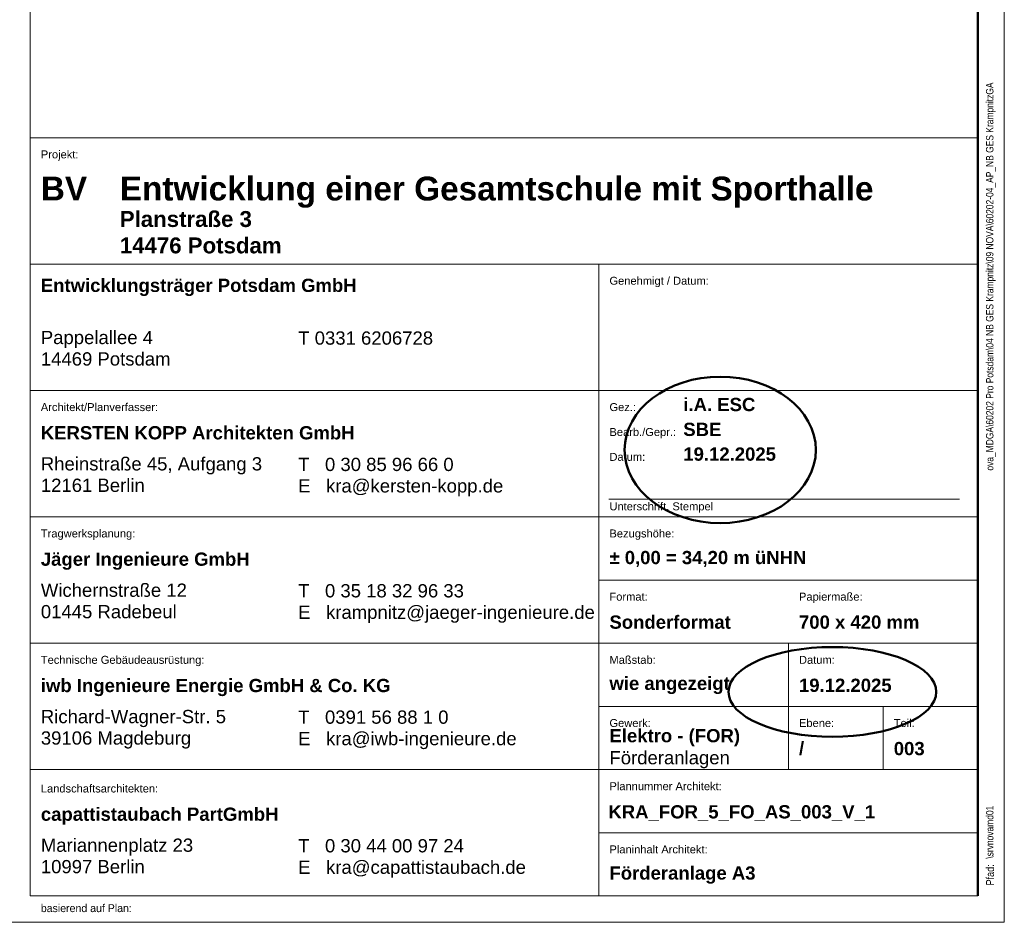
# Model space of a CAD drawing. Extents: x 294 to 994, y 7 to 427.
# Tile 26 of 33: x 807 to 994, y 7 to 178. Entities that reach past the tile are written whole.
import ezdxf
from ezdxf.lldxf.tags import DXFTag

# ---------------------------------------------------------------- set-up
doc = ezdxf.new("R2010")
doc.units = 0
for name, color, linetype, lineweight in [('iwb_Plankopf Linie', 7, 'Continuous', 13), ('iwb_Plankopf Rahmen', 7, 'Continuous', 35), ('iwb_Plankopf Text', 7, 'Continuous', 18), ('iwb_Rahmen', 7, 'Continuous', 50)]:
    doc.layers.add(name, color=color, linetype=linetype, lineweight=lineweight)
doc.layers.add('X_Geometrie', color=3, linetype='Continuous', lineweight=50, true_color=0x00ff00, plot=False)
doc.styles.add('Arial Narrow', font='ARIALN.TTF')
doc.styles.add('Plankopf', font='arial.ttf')
doc.styles.get("Standard").update_dxf_attribs({"font": 'arial.ttf'})
tags = doc.linetypes.add('Punkte_Nova', pattern=[4.8, 0.4, 0.2, -4, 0.2]).pattern_tags.tags
tags[10:11] = [DXFTag(74, 4), DXFTag(75, 0), DXFTag(340, '0'), DXFTag(46, 0.0), DXFTag(50, 0.0), DXFTag(44, 0.0), DXFTag(45, 0.0)]
tags[8:9] = [DXFTag(74, 4), DXFTag(75, 0), DXFTag(340, '0'), DXFTag(46, 0.0), DXFTag(50, 0.0), DXFTag(44, 0.0), DXFTag(45, 0.0)]
tags[6:7] = [DXFTag(74, 4), DXFTag(75, 0), DXFTag(340, '0'), DXFTag(46, 0.0), DXFTag(50, 0.0), DXFTag(44, 0.0), DXFTag(45, 0.0)]
tags[4:5] = [DXFTag(74, 4), DXFTag(75, 0), DXFTag(340, '0'), DXFTag(46, 0.0), DXFTag(50, 0.0), DXFTag(44, 0.0), DXFTag(45, 0.0)]

msp = doc.modelspace()

# ---------------------------------------------------------------- linework, layer by layer
at = {"layer": 'iwb_Plankopf Linie', "lineweight": 18, "ltscale": 0.18}
msp.add_line((809.07, 303.96), (809.07, 11.8), dxfattribs=at)
at = {"layer": 'iwb_Plankopf Linie', "ltscale": 0.13}
for p, q in [((989.07, 11.8), (989.07, 303.8)), ((809.07, 155.8), (989.07, 155.8)), ((809.07, 131.8), (989.07, 131.8)), ((917.07, 131.8), (917.07, 11.8)), ((809.07, 107.8), (989.07, 107.8)), ((809.07, 83.8), (989.07, 83.8)), ((917.07, 71.8), (989.07, 71.8)), ((809.07, 59.8), (989.07, 59.8)), ((953.07, 35.8), (953.07, 59.8)), ((917.07, 47.8), (989.07, 47.8)), ((971.07, 35.8), (971.07, 47.8)), ((809.07, 35.8), (989.07, 35.8)), ((917.07, 23.8), (989.07, 23.8)), ((809.07, 11.8), (989.07, 11.8))]:
    msp.add_line(p, q, dxfattribs=at)
at = {"layer": 'iwb_Plankopf Rahmen', "color": 8, "lineweight": 13, "ltscale": 0.13, "true_color": 0x808080}
msp.add_line((994.07, 426.8), (994.07, 6.8), dxfattribs=at)
at = {"layer": 'iwb_Plankopf Rahmen', "color": 7, "lineweight": 50, "ltscale": 0.5}
msp.add_line((989.07, 421.38), (989.07, 11.8), dxfattribs=at)
at = {"layer": 'iwb_Plankopf Rahmen', "ltscale": 0.35}
for p, q in [((989.07, 303.8), (989.07, 11.8)), ((989.07, 35.8), (989.07, 23.8))]:
    msp.add_line(p, q, dxfattribs=at)
at = {"layer": 'iwb_Plankopf Text', "linetype": 'Punkte_Nova', "ltscale": 0.18}
msp.add_line((985.59, 87.16), (918.95, 87.16), dxfattribs=at)
at = {"layer": 'iwb_Rahmen', "color": 8, "lineweight": 18, "ltscale": 0.18, "true_color": 0x808080}
msp.add_line((994.07, 6.8), (294.07, 6.8), dxfattribs=at)
at = {"layer": 'X_Geometrie', "color": 6, "ltscale": 0.5, "true_color": 0xff00ff}
for centre, major_axis, ratio in [((940.11, 96.53), (18.16, 0), 0.765432), ((961.41, 50.56), (19.73, 0), 0.431818)]:
    msp.add_ellipse(centre, major_axis=major_axis, ratio=ratio, dxfattribs=at)

# ---------------------------------------------------------------- texts
at = {"layer": 'iwb_Plankopf Text', "ltscale": 0.18, "insert": (990.6, 18.88), "char_height": 1.4, "attachment_point": 1, "rotation": 90, "line_spacing_factor": 1.002}
msp.add_mtext('{\\fArial Narrow;\\\\srvnovamd01\\Nova_MD\\TGA\\60202 Pro Potsdam\\04 NB GES Krampnitz\\09 NOVA\\60202-04_AP_NB GES Krampnitz\\TGA\\Förderanlagen\\Aufzug A3.n4m002KRA_FOR_5_FO_AS_003_P_-}', dxfattribs=at)
at = {"layer": 'iwb_Plankopf Text', "ltscale": 0.18, "attachment_point": 1, "style": 'Plankopf'}
for s, insert, char_height, line_spacing_factor in [('Projekt:', (811.07, 153.41), 1.51, 0.970891), ('\\fArial|b1|i0|c0|p34;BV', (811.07, 148.43), 4.531, 0.996218), ('\\fArial|b1|i0|c0|p34;Entwicklungsträger Potsdam GmbH', (811.07, 129.04), 2.5172, 0.996218), ('Genehmigt / Datum:', (919.07, 129.41), 1.5105, 0.970891), ('Pappelallee 4\\P14469 Potsdam', (811.07, 119.14), 2.5172, 0.970891), ('T 0331 6206728', (859.96, 119.03), 2.5172, 0.970891), ('Architekt/Planverfasser:', (811.07, 105.41), 1.5105, 0.970891), ('Gez.:', (919.07, 105.41), 1.51, 0.970891), ('\\fArial|b1|i0|c0|p34;KERSTEN KOPP Architekten GmbH', (811.07, 101.04), 2.5172, 0.996218), ('Bearb./Gepr.:', (919.07, 100.68), 1.5105, 0.970891), ('Rheinstraße 45, Aufgang 3\\P12161 Berlin', (811.07, 95.14), 2.5172, 0.970891), ('Datum:', (919.07, 95.96), 1.51, 0.970891), ('T   0 30 85 96 66 0\\PE   kra@kersten-kopp.de', (859.96, 95.03), 2.5172, 0.970891), ('Unterschrift, Stempel', (919.07, 86.56), 1.5105, 0.970891), ('Tragwerksplanung:', (811.07, 81.41), 1.5105, 0.970891), ('Bezugshöhe:', (919.07, 81.41), 1.5105, 0.970891), ('\\fArial|b1|i0|c0|p34;Jäger Ingenieure GmbH', (811.07, 77.04), 2.5172, 0.996218), ('Wichernstraße 12\\P01445 Radebeul', (811.07, 71.14), 2.5172, 0.970891), ('T   0 35 18 32 96 33\\PE   krampnitz@jaeger-ingenieure.de', (859.96, 71.03), 2.5172, 0.970891), ('Format:', (919.07, 69.41), 1.51, 0.970891), ('Papiermaße:', (955.07, 69.41), 1.5105, 0.970891), ('Technische Gebäudeausrüstung:', (811.07, 57.41), 1.5105, 0.970891), ('Maßstab:', (919.07, 57.41), 1.51, 0.970891), ('Datum:', (955.07, 57.41), 1.51, 0.970891), ('\\fArial|b1|i0|c0|p34;iwb Ingenieure Energie GmbH & Co. KG', (811.07, 53.04), 2.5172, 0.996218), ('Richard-Wagner-Str. 5\\P39106 Magdeburg', (811.07, 47.14), 2.5172, 0.970891), ('T   0391 56 88 1 0\\PE   kra@iwb-ingenieure.de', (859.96, 47.03), 2.5172, 0.970891), ('Gewerk:', (919.07, 45.41), 1.51, 0.970891), ('Ebene:', (955.07, 45.41), 1.51, 0.970891), ('Teil:', (973.07, 45.41), 1.51, 0.970891), ('Landschaftsarchitekten:', (811.07, 32.97), 1.5105, 0.970891), ('Plannummer Architekt:', (919.07, 33.41), 1.5105, 0.970891), ('\\fArial|b1|i0|c0|p34;capattistaubach PartGmbH', (811.07, 28.6), 2.5172, 0.996218), ('Mariannenplatz 23\\P10997 Berlin', (811.07, 22.71), 2.5172, 0.970891), ('T   0 30 44 00 97 24\\PE   kra@capattistaubach.de', (859.96, 22.6), 2.5172, 0.970891), ('Planinhalt Architekt:', (919.07, 21.41), 1.5105, 0.970891)]:
    msp.add_mtext(s, dxfattribs=dict(at, insert=insert, char_height=char_height, line_spacing_factor=line_spacing_factor))
at = {"layer": 'iwb_Plankopf Text', "ltscale": 0.18, "line_spacing_factor": 0.996218, "style": 'Plankopf'}
for s, insert, char_height, width, attachment_point in [('\\fArial|b1|i0|c0|p34;Entwicklung einer Gesamtschule mit Sporthalle', (826.07, 148.43), 4.531, 161.2025, 1), ('\\fArial|b1|i0|c0|p34;Planstraße 3\\P14476 Potsdam', (826.07, 141.89), 3.0207, 88.9953, 1), ('\\fArial|b1|i0|c0|p34;i.A. ESC', (933.1, 105.13), 2.5172, 67.9984, 4), ('\\fArial|b1|i0|c0|p34;SBE', (933.1, 100.41), 2.5172, 67.9984, 4), ('\\fArial|b1|i0|c0|p34;19.12.2025', (933.1, 95.71), 2.5172, 67.9984, 4), ('\\fArial|b1|i0|c0|p34;± 0,00 = 34,20 m üNHN', (919.07, 75.8), 2.5172, 67.9984, 4), ('\\fArial|b1|i0|c0|p34;Sonderformat', (919.07, 63.8), 2.5172, 31.9966, 4), ('\\fArial|b1|i0|c0|p34;700 x 420 mm', (955.07, 63.8), 2.5172, 31.9966, 4), ('\\fArial|b1|i0|c0|p34;wie angezeigt', (919.07, 51.8), 2.5172, 67.9984, 4), ('\\fArial|b1|i0|c0|p34;19.12.2025', (955.07, 51.8), 2.5172, 67.9984, 4), ('\\fArial|b1|i0|c0|p34;Elektro - (FOR)\\P\\fArial|b0|i0|c0|p34;Förderanlagen', (919.07, 39.78), 2.5172, 67.9984, 4), ('\\fArial|b1|i0|c0|p34;/', (955.07, 39.78), 2.5172, 7.9992, 4), ('\\fArial|b1|i0|c0|p34;003', (973.07, 39.78), 2.5172, 7.9992, 4), ('\\fArial|b1|i0|c0|p34;Förderanlage A3', (919.07, 15.78), 2.5172, 67.9984, 4)]:
    msp.add_mtext(s, dxfattribs=dict(at, insert=insert, char_height=char_height, width=width, attachment_point=attachment_point))
at = {"layer": 'iwb_Plankopf Text', "ltscale": 0.18, "insert": (918.87, 29.05), "char_height": 2.52, "attachment_point": 1, "line_spacing_factor": 1.002}
msp.add_mtext('{\\fArial|b1|i0;KRA_FOR_5_FO_AS_003_V_1}', dxfattribs=at)
at = {"layer": 'iwb_Plankopf Text', "ltscale": 0.18, "insert": (990.6, 13.8), "char_height": 1.5, "attachment_point": 1, "rotation": 90, "style": 'Arial Narrow'}
msp.add_mtext('\\A1;{Pfad:}', dxfattribs=at)
at = {"layer": 'iwb_Plankopf Text', "ltscale": 0.18, "insert": (811.07, 10.24), "char_height": 1.5, "attachment_point": 1, "style": 'Plankopf'}
msp.add_mtext('\\A1;{\\fFranklin Gothic Book|b0|i0|c0|p34;basierend auf Plan\\fArial Narrow|b0|i0|c0|p34;: }', dxfattribs=at)

doc.saveas('drawing.dxf')
